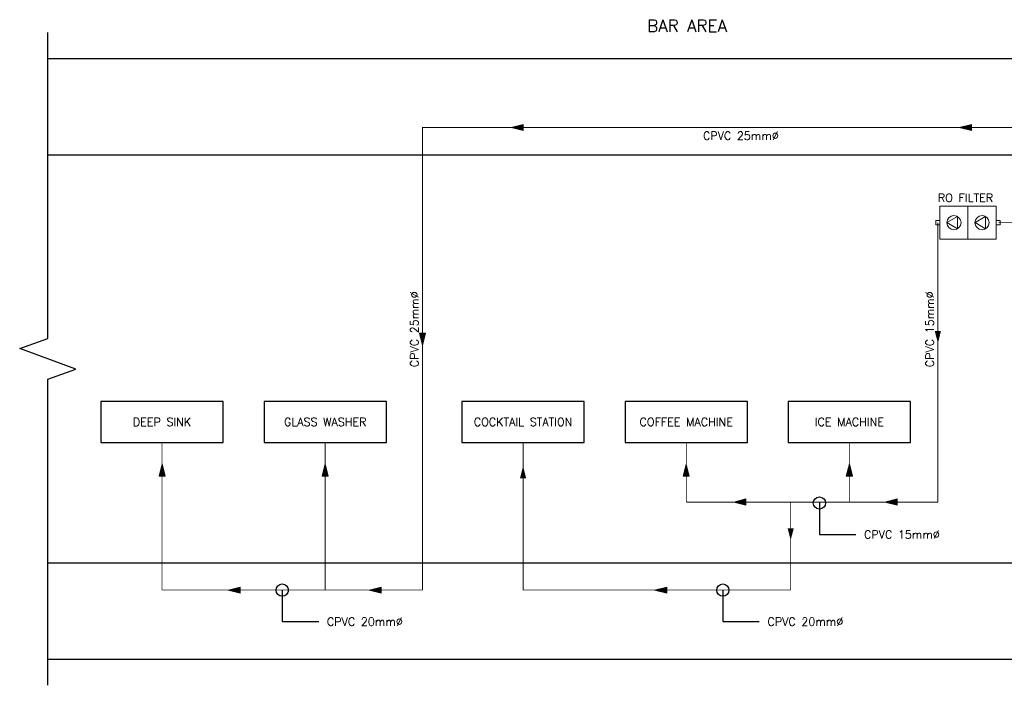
# Model space of a CAD drawing. Header units: millimetres. Extents: x -1747 to 60076, y -13777 to 14438.
# Tile 27 of 29: x 34220 to 46290, y -13720 to -5564. Entities that reach past the tile are written whole.
import ezdxf
from ezdxf.enums import TextEntityAlignment as Align

# ---------------------------------------------------------------- set-up
doc = ezdxf.new("R2010")
doc.units = ezdxf.units.MM
doc.header["$MEASUREMENT"] = 0
doc.linetypes.add('CENTER', pattern=[2, 1.25, -0.25, 0.25, -0.25])
doc.linetypes.add('DASHED', pattern=[0.75, 0.5, -0.25])
doc.layers.get('0').update_dxf_attribs({"lineweight": 5})
for name, color, linetype, lineweight, true_color in [('FLOOR LAYOUT', 9, 'Continuous', 0, 0x808080), ('PLUMBING-WS-CW-PIPE', 5, 'Continuous', 0, 0x0000ff), ('PLUMBING-WS-EQP', 30, 'Continuous', 0, 0xff7f00), ('PLUMBING-WS-RO-FILT-CW-PIPE', 150, 'Continuous', 0, 0x007fff), ('WATER-RO-FILT-CW-PIPE', 150, 'Continuous', 0, 0x007fff)]:
    doc.layers.add(name, color=color, linetype=linetype, lineweight=lineweight, true_color=true_color)
for name, color, linetype in [('LINE', 7, 'Continuous'), ('PLUMBING-DW-RISER-EQP', 7, 'Continuous'), ('TAG', 7, 'Continuous')]:
    doc.layers.add(name, color=color, linetype=linetype)
doc.layers.add('PLUMBING-WS-LGND-TEXT', color=7, linetype='Continuous', lineweight=0)
doc.layers.add('PLUMBING-WS-PIPE-TEXT', color=7, linetype='Continuous', lineweight=0)
doc.styles.add('Romans', font='Romans.shx')
doc.styles.add('ROMANS-100', font='romans.shx')
doc.styles.get("Standard").update_dxf_attribs({"font": 'romans.shx'})
doc.dimstyles.new('CLOSSED FILLED-ROMANS-100', dxfattribs={"dimtxt": 100, "dimasz": 100, "dimexe": 50, "dimexo": 50, "dimgap": 50, "dimtad": 1, "dimdec": 0, "dimzin": 0, "dimdsep": 46, "dimtxsty": 'ROMANS-100', "dimcen": 0.09, "dimclrd": 256, "dimclre": 256, "dimclrt": 256, "dimadec": 0, "dimazin": 0, "dimtfac": 1, "dimtdec": 0, "dimtofl": 0, "dimtmove": 0, "dimatfit": 3, "dimfxl": 1, "dimtolj": 1, "dimtzin": 0, "dimarcsym": 0})

# ---------------------------------------------------------------- blocks, each defined once
blk = doc.blocks.new('PLUMBING-RISER-EQP')
at = {"layer": 'PLUMBING-DW-RISER-EQP'}
blk.add_lwpolyline([(-750, 250), (750, 250), (750, -250), (-750, -250)], close=True, dxfattribs=at)
at = {"layer": 'PLUMBING-DW-RISER-EQP', "style": 'Romans'}
blk.add_attdef('PLUMBING-EQP-NAME', text='', height=100, dxfattribs=at).set_placement((0, 0), align=Align.MIDDLE_CENTER)
blk = doc.blocks.new('RO')
at = {"layer": 'PLUMBING-WS-CW-PIPE', "lineweight": 0, "ltscale": 5}
blk.add_lwpolyline([(215, 75), (215, -75), (86, 0), (215, 75)], dxfattribs=at)
at = {"layer": 'PLUMBING-WS-EQP', "lineweight": 0, "ltscale": 5}
for points in [[(345, 201), (-345, 201), (-345, -201), (345, -201)], [(-345, 27), (-395, 27), (-395, -27), (-345, -27)], [(395, 27), (345, 27), (345, -27), (395, -27)]]:
    blk.add_lwpolyline(points, close=True, dxfattribs=at)
blk.add_lwpolyline([(0, -201), (0, 201)], dxfattribs=at)
for centre in [(-172, 0), (172, 0)]:
    blk.add_circle(centre, 86.2, dxfattribs=at)
at = {"layer": 'PLUMBING-WS-RO-FILT-CW-PIPE', "lineweight": 0, "ltscale": 5}
blk.add_lwpolyline([(-129, 75), (-129, -75), (-258, 0), (-129, 75)], dxfattribs=at)
at = {"layer": 'PLUMBING-WS-LGND-TEXT', "lineweight": 0, "insert": (-369, 304), "char_height": 100, "attachment_point": 4}
blk.add_mtext_dynamic_manual_height_columns('{\\Fromans|c0;RO FILTER}', width=5400, gutter_width=3325, heights=[0], dxfattribs=at)
blk = doc.blocks.new('CW-FA')
at = {"layer": 'PLUMBING-WS-CW-PIPE', "lineweight": 0}
h = blk.add_hatch(color=256, dxfattribs=at)
h.dxf.hatch_style = 1
h.paths.add_polyline_path([(100, 0), (-50, 37.5), (-50, -37.5)])
blk.add_lwpolyline([(-50, 37.5), (100, 0), (-50, -37.5), (-50, 37.5)], dxfattribs=at)

msp = doc.modelspace()

# ---------------------------------------------------------------- hatches: boundary and pattern name
at = {"layer": 'PLUMBING-WS-RO-FILT-CW-PIPE'}
h = msp.add_hatch(color=256, dxfattribs=at)
h.dxf.hatch_style = 1
h.paths.add_polyline_path([(45476, -9530), (45513, -9380), (45438, -9380)])
h = msp.add_hatch(color=256, dxfattribs=at)
h.dxf.hatch_style = 1
h.paths.add_polyline_path([(40391, -11033), (40353, -11183), (40428, -11183)])
h = msp.add_hatch(color=256, dxfattribs=at)
h.dxf.hatch_style = 1
h.paths.add_polyline_path([(42391, -11009), (42353, -11159), (42428, -11159)])
h = msp.add_hatch(color=256, dxfattribs=at)
h.dxf.hatch_style = 1
h.paths.add_polyline_path([(44391, -11008), (44353, -11158), (44428, -11158)])
h = msp.add_hatch(color=256, dxfattribs=at)
h.dxf.hatch_style = 1
h.paths.add_polyline_path([(43123, -11512), (43123, -11437), (42973, -11475)])
h = msp.add_hatch(color=256, dxfattribs=at)
h.dxf.hatch_style = 1
h.paths.add_polyline_path([(44976, -11512), (44976, -11437), (44826, -11475)])
h = msp.add_hatch(color=256, dxfattribs=at)
h.dxf.hatch_style = 1
h.paths.add_polyline_path([(43671, -11945), (43709, -11795), (43634, -11795)])
h = msp.add_hatch(color=256, dxfattribs=at)
h.dxf.hatch_style = 1
h.paths.add_polyline_path([(42153, -12591), (42153, -12516), (42003, -12553)])

# ---------------------------------------------------------------- linework, layer by layer
at = {"layer": 'FLOOR LAYOUT', "lineweight": -3}
for p, q in [((34563, -6039), (56951, -6039, 0)), ((34563, -7220), (56951, -7220, 0)), ((34563, -12220), (43771, -12220, 0)), ((34563, -12220), (56951, -12220, 0)), ((34563, -13400), (56951, -13400, 0))]:
    msp.add_line(p, q, dxfattribs=at)
at = {"layer": 'FLOOR LAYOUT', "lineweight": -3, "elevation": 0}
msp.add_lwpolyline([(34563, -13720), (34563, -9970), (34907, -9845), (34220, -9595), (34563, -9470), (34563, -5720)], dxfattribs=at)
at = {"layer": 'PLUMBING-WS-CW-PIPE', "linetype": 'CENTER', "ltscale": 2, "const_width": 10, "elevation": 0}
msp.add_lwpolyline([(46940, -6886), (39158, -6886), (39158, -7320)], dxfattribs=at)
at = {"layer": 'PLUMBING-WS-CW-PIPE', "ltscale": 5, "const_width": 10, "elevation": 0}
for points in [[(39158, -7220), (39158, -12220)], [(46580, -7220), (46580, -8051), (46215, -8051)], [(35965, -10743), (35965, -12220)], [(37965, -10743), (37965, -12220)]]:
    msp.add_lwpolyline(points, dxfattribs=at)
at = {"layer": 'PLUMBING-WS-CW-PIPE', "linetype": 'DASHED', "ltscale": 5, "const_width": 10}
for points in [[(35965, -12220), (35965, -12553)], [(37965, -12220), (37965, -12553)], [(35965, -12553), (39158, -12553)]]:
    msp.add_lwpolyline(points, dxfattribs=at)
at = {"layer": 'PLUMBING-WS-CW-PIPE', "linetype": 'DASHED', "ltscale": 5, "const_width": 10, "elevation": 0}
msp.add_lwpolyline([(39158, -12220), (39158, -12553)], dxfattribs=at)
at = {"layer": 'PLUMBING-WS-RO-FILT-CW-PIPE', "elevation": 0}
for points in [[(42353, -11159), (42391, -11009), (42428, -11159), (42353, -11159)], [(44353, -11158), (44391, -11008), (44428, -11158), (44353, -11158)]]:
    msp.add_lwpolyline(points, dxfattribs=at)
at = {"layer": 'PLUMBING-WS-RO-FILT-CW-PIPE'}
for points in [[(43123, -11437), (42973, -11475), (43123, -11512), (43123, -11437)], [(44976, -11437), (44826, -11475), (44976, -11512), (44976, -11437)], [(42153, -12516), (42003, -12553), (42153, -12591), (42153, -12516)]]:
    msp.add_lwpolyline(points, dxfattribs=at)
at = {"layer": 'WATER-RO-FILT-CW-PIPE', "ltscale": 150, "const_width": 10}
for points in [[(45476, -8051), (45476, -11475)], [(40391, -11068), (40391, -12220)], [(45476, -11475), (42391, -11475)], [(43671, -11475), (43671, -12220)]]:
    msp.add_lwpolyline(points, dxfattribs=at)
at = {"layer": 'WATER-RO-FILT-CW-PIPE', "ltscale": 150, "const_width": 10, "elevation": 0}
for points in [[(40391, -10743), (40391, -11068)], [(42391, -10743), (42391, -11475)], [(44391, -10742), (44391, -11475)]]:
    msp.add_lwpolyline(points, dxfattribs=at)
at = {"layer": 'WATER-RO-FILT-CW-PIPE', "linetype": 'DASHED', "ltscale": 5, "const_width": 10}
for points in [[(43671, -12553), (40391, -12553), (40391, -12220)], [(43671, -12220), (43671, -12553)]]:
    msp.add_lwpolyline(points, dxfattribs=at)

# ---------------------------------------------------------------- block references
at = {"xscale": -1}
for p in [(40343, -6886, 0), (45836, -6886, 0), (36874, -12553), (38603, -12553)]:
    msp.add_blockref('CW-FA', p, dxfattribs=at)
for p, rotation in [((39158, -9455), 270), ((35965, -11108, 0), 90), ((37965, -11108, 0), 90)]:
    msp.add_blockref('CW-FA', p, dxfattribs=dict(rotation=rotation))
at = {"layer": 'LINE'}
msp.add_blockref('RO', (45845, -8051), dxfattribs=at)
at = {"layer": 'PLUMBING-DW-RISER-EQP'}
ref = msp.add_blockref('PLUMBING-RISER-EQP', (35965, -10493, 0), dxfattribs=dict(at, xscale=-1))
ref.add_attrib('PLUMBING-EQP-NAME', 'DEEP SINK', dxfattribs={"height": 100, "style": 'Romans'}).set_placement((35965, -10493, 0), align=Align.MIDDLE_CENTER)
ref = msp.add_blockref('PLUMBING-RISER-EQP', (37965, -10493, 0), dxfattribs=dict(at, xscale=-1))
ref.add_attrib('PLUMBING-EQP-NAME', 'GLASS WASHER', dxfattribs={"height": 100, "style": 'Romans'}).set_placement((37965, -10493, 0), align=Align.MIDDLE_CENTER)
ref = msp.add_blockref('PLUMBING-RISER-EQP', (40391, -10493, 0), dxfattribs=dict(at, xscale=-1))
ref.add_attrib('PLUMBING-EQP-NAME', 'COCKTAIL STATION', dxfattribs={"height": 100, "style": 'Romans'}).set_placement((40391, -10493, 0), align=Align.MIDDLE_CENTER)
ref = msp.add_blockref('PLUMBING-RISER-EQP', (42391, -10493, 0), dxfattribs=dict(at, xscale=-1))
ref.add_attrib('PLUMBING-EQP-NAME', 'COFFEE MACHINE', dxfattribs={"height": 100, "style": 'Romans'}).set_placement((42391, -10493, 0), align=Align.MIDDLE_CENTER)
ref = msp.add_blockref('PLUMBING-RISER-EQP', (44391, -10493, 0), dxfattribs=dict(at, xscale=-1))
ref.add_attrib('PLUMBING-EQP-NAME', 'ICE MACHINE', dxfattribs={"height": 100, "style": 'Romans'}).set_placement((44391, -10493, 0), align=Align.MIDDLE_CENTER)

# ---------------------------------------------------------------- texts
at = {"layer": 'PLUMBING-WS-PIPE-TEXT'}
for s, width, insert, char_height, attachment_point in [('BAR AREA', 2354.24, (42401, -5639), 150, 5), ('CPVC 25mm%%C', 1488.01, (43061, -6986, 0), 100, 5), ('\\pxql;CPVC 15mm%%C', 1488.01, (44570, -11873), 100, 4), ('CPVC 20mm%%C', 1488.01, (37986, -12940), 100, 4), ('CPVC 20mm%%C', 1488.01, (43386, -12940), 100, 4)]:
    msp.add_mtext_dynamic_manual_height_columns(s, width=width, gutter_width=3325, heights=[0], dxfattribs=dict(at, insert=insert, char_height=char_height, attachment_point=attachment_point))
at = {"layer": 'PLUMBING-WS-PIPE-TEXT', "char_height": 100, "attachment_point": 5, "rotation": 90}
for s, insert in [('CPVC 25mm%%C', (39058, -9358)), ('CPVC 15mm%%C', (45376, -9358))]:
    msp.add_mtext_dynamic_manual_height_columns(s, width=1488.01, gutter_width=3325, heights=[0], dxfattribs=dict(at, insert=insert))

# ---------------------------------------------------------------- leaders
at = {"layer": 'TAG'}
for points in [[(44023, -11486), (44023, -11873), (44470, -11873)], [(37439, -12553), (37439, -12940), (37886, -12940)], [(42839, -12553), (42839, -12940), (43286, -12940)]]:
    msp.add_leader(points, dimstyle='CLOSSED FILLED-ROMANS-100', override={"dimasz": 150, "dimtad": 0, "dimldrblk": 'DotBlank'}, dxfattribs=at)

doc.saveas('drawing.dxf')
